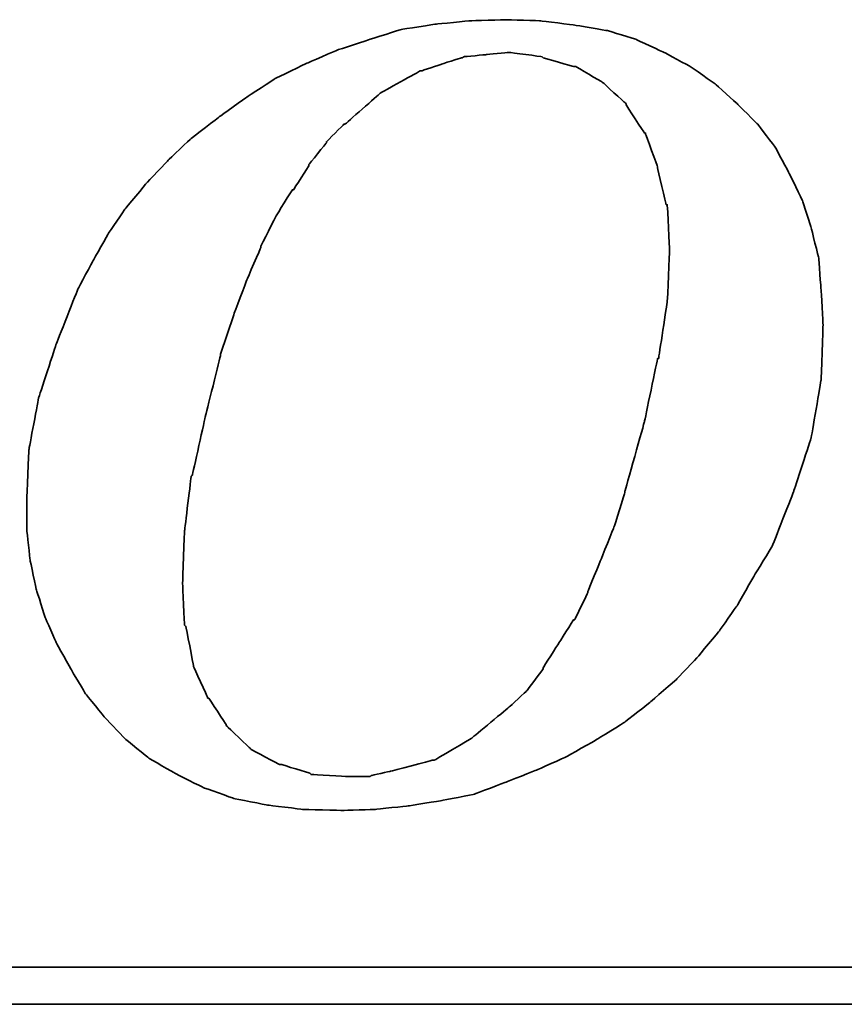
# Model space of a CAD drawing. Header units: millimetres. Extents: x 96 to 887, y 184 to 439.
# Tile 46 of 53: x 724.99 to 731.62, y 264.5 to 272.41. Entities that reach past the tile are written whole.
import ezdxf

# ---------------------------------------------------------------- set-up
doc = ezdxf.new("R2010")
doc.units = ezdxf.units.MM
doc.header["$LTSCALE"] = 0.15
doc.layers.add('DIM', color=4, linetype='CONTINUOUS')
doc.layers.add('layer 1', color=7, linetype='CONTINUOUS')

# ---------------------------------------------------------------- blocks, each defined once
blk = doc.blocks.new('TBI MOTION logo(完整正式版)')
at = {"layer": 'layer 1', "color": 22, "lineweight": 35}
for points, knots in [([(35.79625, -6.98375), (35.79625, -6.98375), (36.23125, -7.43875), (36.23125, -7.43875), (36.23125, -7.43875), (36.23125, -7.43875), (36.75625, -7.87125), (36.75625, -7.87125), (36.75625, -7.87125), (36.75625, -7.87125), (37.33125, -8.20375), (37.33125, -8.20375), (37.33125, -8.20375), (37.33125, -8.20375), (37.95625, -8.51875), (37.95625, -8.51875), (37.95625, -8.51875), (37.95625, -8.51875), (38.62625, -8.75875), (38.62625, -8.75875), (38.62625, -8.75875), (38.62625, -8.75875), (39.37125, -8.90375), (39.37125, -8.90375), (39.37125, -8.90375), (39.37125, -8.90375), (40.14125, -8.99875), (40.14125, -8.99875), (40.14125, -8.99875), (40.14125, -8.99875), (41.02625, -9.02375), (41.02625, -9.02375), (41.02625, -9.02375), (41.02625, -9.02375), (41.74625, -8.99875), (41.74625, -8.99875), (41.74625, -8.99875), (41.74625, -8.99875), (42.46625, -8.92375), (42.46625, -8.92375), (42.46625, -8.92375), (42.46625, -8.92375), (43.21125, -8.80625), (43.21125, -8.80625), (43.21125, -8.80625), (43.21125, -8.80625), (43.93125, -8.66375), (43.93125, -8.66375), (43.93125, -8.66375), (43.93125, -8.66375), (44.62625, -8.39875), (44.62625, -8.39875), (44.62625, -8.39875), (44.62625, -8.39875), (45.29625, -8.13375), (45.29625, -8.13375), (45.29625, -8.13375), (45.29625, -8.13375), (45.94625, -7.84375), (45.94625, -7.84375), (45.94625, -7.84375), (45.94625, -7.84375), (46.61625, -7.46375), (46.61625, -7.46375), (46.61625, -7.46375), (46.61625, -7.46375), (47.24125, -7.07875), (47.24125, -7.07875), (47.24125, -7.07875), (47.24125, -7.07875), (47.81625, -6.62375), (47.81625, -6.62375), (47.81625, -6.62375), (47.81625, -6.62375), (48.36875, -6.14375), (48.36875, -6.14375), (48.36875, -6.14375), (48.36875, -6.14375), (48.84625, -5.64125), (48.84625, -5.64125), (48.84625, -5.64125), (48.84625, -5.64125), (49.32625, -5.06375), (49.32625, -5.06375), (49.32625, -5.06375), (49.32625, -5.06375), (49.71125, -4.51374), (49.71125, -4.51374), (49.71125, -4.51374), (49.71125, -4.51374), (50.09625, -3.83874), (50.09625, -3.83874), (50.09625, -3.83874), (50.09625, -3.83874), (50.48125, -3.21374), (50.48125, -3.21374), (50.48125, -3.21374), (50.48125, -3.21374), (50.96125, -1.99125), (50.96125, -1.99125), (50.96125, -1.99125), (50.96125, -1.99125), (51.34375, -0.81875), (51.34375, -0.81875), (51.34375, -0.81875), (51.34375, -0.81875), (51.56125, 0.45624), (51.56125, 0.45624), (51.56125, 0.45624), (51.56125, 0.45624), (51.60625, 1.67624), (51.60625, 1.67624), (51.60625, 1.67624), (51.60625, 1.67624), (51.56125, 2.44625), (51.56125, 2.44625), (51.56125, 2.44625), (51.56125, 2.44625), (51.51125, 3.14125), (51.51125, 3.14125), (51.51125, 3.14125), (51.51125, 3.14125), (51.34375, 3.81125), (51.34375, 3.81125), (51.34375, 3.81125), (51.34375, 3.81125), (51.15125, 4.41125), (51.15125, 4.41125), (51.15125, 4.41125), (51.15125, 4.41125), (50.86125, 5.01125), (50.86125, 5.01125), (50.86125, 5.01125), (50.86125, 5.01125), (50.55125, 5.58875), (50.55125, 5.58875), (50.55125, 5.58875), (50.55125, 5.58875), (50.16625, 6.09125), (50.16625, 6.09125), (50.16625, 6.09125), (50.16625, 6.09125), (49.71125, 6.54875), (49.71125, 6.54875), (49.71125, 6.54875), (49.71125, 6.54875), (49.23125, 6.98125), (49.23125, 6.98125), (49.23125, 6.98125), (49.23125, 6.98125), (48.67875, 7.36625), (48.67875, 7.36625), (48.67875, 7.36625), (48.67875, 7.36625), (48.10375, 7.67625), (48.10375, 7.67625), (48.10375, 7.67625), (48.10375, 7.67625), (47.48125, 7.96375), (47.48125, 7.96375), (47.48125, 7.96375), (47.48125, 7.96375), (46.85625, 8.15625), (46.85625, 8.15625), (46.85625, 8.15625), (46.85625, 8.15625), (46.13625, 8.27624), (46.13625, 8.27624), (46.13625, 8.27624), (46.13625, 8.27624), (45.39125, 8.37125), (45.39125, 8.37125), (45.39125, 8.37125), (45.39125, 8.37125), (44.62625, 8.39624), (44.62625, 8.39624), (44.62625, 8.39624), (44.62625, 8.39624), (43.83625, 8.37125), (43.83625, 8.37125), (43.83625, 8.37125), (43.83625, 8.37125), (43.09125, 8.30125), (43.09125, 8.30125), (43.09125, 8.30125), (43.09125, 8.30125), (42.32125, 8.18125), (42.32125, 8.18125), (42.32125, 8.18125), (42.32125, 8.18125), (41.62875, 7.96375), (41.62875, 7.96375), (41.62875, 7.96375), (41.62875, 7.96375), (40.90625, 7.72625), (40.90625, 7.72625), (40.90625, 7.72625), (40.90625, 7.72625), (40.23624, 7.43625), (40.23624, 7.43625), (40.23624, 7.43625), (40.23624, 7.43625), (39.54124, 7.10125), (39.54124, 7.10125), (39.54124, 7.10125), (39.54124, 7.10125), (38.91625, 6.69125), (38.91625, 6.69125), (38.91625, 6.69125), (38.91625, 6.69125), (38.31625, 6.26125), (38.31625, 6.26125), (38.31625, 6.26125), (38.31625, 6.26125), (37.69125, 5.78125), (37.69125, 5.78125), (37.69125, 5.78125), (37.69125, 5.78125), (37.18625, 5.30125), (37.18625, 5.30125), (37.18625, 5.30125), (37.18625, 5.30125), (36.70625, 4.79624), (36.70625, 4.79624), (36.70625, 4.79624), (36.70625, 4.79624), (36.23125, 4.22125), (36.23125, 4.22125), (36.23125, 4.22125), (36.23125, 4.22125), (35.87124, 3.69375), (35.87124, 3.69375), (35.87124, 3.69375), (35.87124, 3.69375), (35.53125, 3.09125), (35.53125, 3.09125), (35.53125, 3.09125), (35.53125, 3.09125), (35.19875, 2.47125), (35.19875, 2.47125), (35.19875, 2.47125), (35.19875, 2.47125), (34.71625, 1.24625), (34.71625, 1.24625), (34.71625, 1.24625), (34.71625, 1.24625), (34.33125, 0.06874), (34.33125, 0.06874), (34.33125, 0.06874), (34.33125, 0.06874), (34.11625, -1.07875), (34.11625, -1.07875), (34.11625, -1.07875), (34.11625, -1.07875), (34.07125, -2.15875), (34.07125, -2.15875), (34.07125, -2.15875), (34.07125, -2.15875), (34.07125, -2.85375), (34.07125, -2.85375), (34.07125, -2.85375), (34.07125, -2.85375), (34.14125, -3.50375), (34.14125, -3.50375), (34.14125, -3.50375), (34.14125, -3.50375), (34.28625, -4.17375), (34.28625, -4.17375), (34.28625, -4.17375), (34.28625, -4.17375), (34.47625, -4.77624), (34.47625, -4.77624), (34.47625, -4.77624), (34.47625, -4.77624), (34.71625, -5.32625), (34.71625, -5.32625), (34.71625, -5.32625), (34.71625, -5.32625), (35.05375, -5.92875), (35.05375, -5.92875), (35.05375, -5.92875), (35.05375, -5.92875), (35.36375, -6.45375), (35.36375, -6.45375), (35.36375, -6.45375), (35.36375, -6.45375), (35.79625, -6.98375), (35.79625, -6.98375)], [0, 0, 0, 0, 0.01388889, 0.01388889, 0.01388889, 0.0138889, 0.02777778, 0.02777778, 0.02777778, 0.02777779, 0.04166667, 0.04166667, 0.04166667, 0.04166668, 0.05555556, 0.05555556, 0.05555556, 0.05555557, 0.06944444, 0.06944444, 0.06944444, 0.06944445, 0.08333333, 0.08333333, 0.08333333, 0.08333334, 0.09722222, 0.09722222, 0.09722222, 0.09722223, 0.11111111, 0.11111111, 0.11111111, 0.11111112, 0.125, 0.125, 0.125, 0.12500001, 0.13888889, 0.13888889, 0.13888889, 0.1388889, 0.15277778, 0.15277778, 0.15277778, 0.15277779, 0.16666667, 0.16666667, 0.16666667, 0.16666668, 0.18055556, 0.18055556, 0.18055556, 0.18055557, 0.19444444, 0.19444444, 0.19444444, 0.19444445, 0.20833333, 0.20833333, 0.20833333, 0.20833334, 0.22222222, 0.22222222, 0.22222222, 0.22222223, 0.23611111, 0.23611111, 0.23611111, 0.23611112, 0.25, 0.25, 0.25, 0.25000001, 0.26388889, 0.26388889, 0.26388889, 0.2638889, 0.27777778, 0.27777778, 0.27777778, 0.27777779, 0.29166667, 0.29166667, 0.29166667, 0.29166668, 0.30555556, 0.30555556, 0.30555556, 0.30555557, 0.31944444, 0.31944444, 0.31944444, 0.31944445, 0.33333333, 0.33333333, 0.33333333, 0.33333334, 0.34722222, 0.34722222, 0.34722222, 0.34722223, 0.36111111, 0.36111111, 0.36111111, 0.36111112, 0.375, 0.375, 0.375, 0.37500001, 0.38888889, 0.38888889, 0.38888889, 0.3888889, 0.40277778, 0.40277778, 0.40277778, 0.40277779, 0.41666667, 0.41666667, 0.41666667, 0.41666668, 0.43055556, 0.43055556, 0.43055556, 0.43055557, 0.44444444, 0.44444444, 0.44444444, 0.44444445, 0.45833333, 0.45833333, 0.45833333, 0.45833334, 0.47222222, 0.47222222, 0.47222222, 0.47222223, 0.48611111, 0.48611111, 0.48611111, 0.48611112, 0.5, 0.5, 0.5, 0.50000001, 0.51388889, 0.51388889, 0.51388889, 0.5138889, 0.52777778, 0.52777778, 0.52777778, 0.52777779, 0.54166667, 0.54166667, 0.54166667, 0.54166668, 0.55555556, 0.55555556, 0.55555556, 0.55555557, 0.56944444, 0.56944444, 0.56944444, 0.56944445, 0.58333333, 0.58333333, 0.58333333, 0.58333334, 0.59722222, 0.59722222, 0.59722222, 0.59722223, 0.61111111, 0.61111111, 0.61111111, 0.61111112, 0.625, 0.625, 0.625, 0.62500001, 0.63888889, 0.63888889, 0.63888889, 0.6388889, 0.65277778, 0.65277778, 0.65277778, 0.65277779, 0.66666667, 0.66666667, 0.66666667, 0.66666668, 0.68055556, 0.68055556, 0.68055556, 0.68055557, 0.69444444, 0.69444444, 0.69444444, 0.69444445, 0.70833333, 0.70833333, 0.70833333, 0.70833334, 0.72222222, 0.72222222, 0.72222222, 0.72222223, 0.73611111, 0.73611111, 0.73611111, 0.73611112, 0.75, 0.75, 0.75, 0.75000001, 0.76388889, 0.76388889, 0.76388889, 0.7638889, 0.77777778, 0.77777778, 0.77777778, 0.77777779, 0.79166667, 0.79166667, 0.79166667, 0.79166668, 0.80555556, 0.80555556, 0.80555556, 0.80555557, 0.81944444, 0.81944444, 0.81944444, 0.81944445, 0.83333333, 0.83333333, 0.83333333, 0.83333334, 0.84722222, 0.84722222, 0.84722222, 0.84722223, 0.86111111, 0.86111111, 0.86111111, 0.86111112, 0.875, 0.875, 0.875, 0.87500001, 0.88888889, 0.88888889, 0.88888889, 0.8888889, 0.90277778, 0.90277778, 0.90277778, 0.90277779, 0.91666667, 0.91666667, 0.91666667, 0.91666668, 0.93055556, 0.93055556, 0.93055556, 0.93055557, 0.94444444, 0.94444444, 0.94444444, 0.94444445, 0.95833333, 0.95833333, 0.95833333, 0.95833334, 0.97222222, 0.97222222, 0.97222222, 0.97222223, 0.98611111, 0.98611111, 0.98611111, 0.98611112, 1, 1, 1, 1]), ([(38.33875, 1.03124), (38.33875, 1.03124), (38.62625, 1.89625), (38.62625, 1.89625), (38.62625, 1.89625), (38.62625, 1.89625), (38.91625, 2.66375), (38.91625, 2.66375), (38.91625, 2.66375), (38.91625, 2.66375), (39.22625, 3.38125), (39.22625, 3.38125), (39.22625, 3.38125), (39.22625, 3.38125), (39.22625, 3.40624), (39.22625, 3.40624), (39.22625, 3.40624), (39.22625, 3.40624), (39.56124, 4.07624), (39.56124, 4.07624), (39.56124, 4.07624), (39.56124, 4.07624), (39.92125, 4.65125), (39.92125, 4.65125), (39.92125, 4.65125), (39.92125, 4.65125), (39.94625, 4.65125), (39.94625, 4.65125), (39.94625, 4.65125), (39.94625, 4.65125), (40.28125, 5.17875), (40.28125, 5.17875), (40.28125, 5.17875), (40.28125, 5.17875), (40.28125, 5.20375), (40.28125, 5.20375), (40.28125, 5.20375), (40.28125, 5.20375), (40.66875, 5.68625), (40.66875, 5.68625), (40.66875, 5.68625), (40.66875, 5.68625), (40.66875, 5.70625), (40.66875, 5.70625), (40.66875, 5.70625), (40.66875, 5.70625), (41.05124, 6.09125), (41.05124, 6.09125), (41.05124, 6.09125), (41.05124, 6.09125), (41.07625, 6.09125), (41.07625, 6.09125), (41.07625, 6.09125), (41.07625, 6.09125), (41.84125, 6.76625), (41.84125, 6.76625), (41.84125, 6.76625), (41.84125, 6.76625), (41.86625, 6.78625), (41.86625, 6.78625), (41.86625, 6.78625), (41.86625, 6.78625), (42.73125, 7.26624), (42.73125, 7.26624), (42.73125, 7.26624), (42.73125, 7.26624), (42.75625, 7.26624), (42.75625, 7.26624), (42.75625, 7.26624), (42.75625, 7.26624), (43.18625, 7.41125), (43.18625, 7.41125), (43.18625, 7.41125), (43.18625, 7.41125), (43.64125, 7.55625), (43.64125, 7.55625), (43.64125, 7.55625), (43.64125, 7.55625), (43.66625, 7.55625), (43.66625, 7.55625), (43.66625, 7.55625), (43.66625, 7.55625), (43.69125, 7.58124), (43.69125, 7.58124), (43.69125, 7.58124), (43.69125, 7.58124), (44.19125, 7.62625), (44.19125, 7.62625), (44.19125, 7.62625), (44.19125, 7.62625), (44.67125, 7.67625), (44.67125, 7.67625), (44.67125, 7.67625), (44.67125, 7.67625), (44.69625, 7.67625), (44.69625, 7.67625), (44.69625, 7.67625), (44.69625, 7.67625), (45.41875, 7.58124), (45.41875, 7.58124), (45.41875, 7.58124), (45.41875, 7.58124), (45.44125, 7.55625), (45.44125, 7.55625), (45.44125, 7.55625), (45.44125, 7.55625), (46.11125, 7.36625), (46.11125, 7.36625), (46.11125, 7.36625), (46.11125, 7.36625), (46.13625, 7.36625), (46.13625, 7.36625), (46.13625, 7.36625), (46.13625, 7.36625), (46.15875, 7.36625), (46.15875, 7.36625), (46.15875, 7.36625), (46.15875, 7.36625), (46.73625, 7.02624), (46.73625, 7.02624), (46.73625, 7.02624), (46.73625, 7.02624), (46.76125, 7.00624), (46.76125, 7.00624), (46.76125, 7.00624), (46.76125, 7.00624), (47.24125, 6.57124), (47.24125, 6.57124), (47.24125, 6.57124), (47.24125, 6.57124), (47.26625, 6.54875), (47.26625, 6.54875), (47.26625, 6.54875), (47.26625, 6.54875), (47.26625, 6.52375), (47.26625, 6.52375), (47.26625, 6.52375), (47.26625, 6.52375), (47.67375, 5.89875), (47.67375, 5.89875), (47.67375, 5.89875), (47.67375, 5.89875), (47.69625, 5.89875), (47.69625, 5.89875), (47.69625, 5.89875), (47.69625, 5.89875), (47.69625, 5.87625), (47.69625, 5.87625), (47.69625, 5.87625), (47.69625, 5.87625), (47.96125, 5.15625), (47.96125, 5.15625), (47.96125, 5.15625), (47.96125, 5.15625), (47.96125, 5.13125), (47.96125, 5.13125), (47.96125, 5.13125), (47.96125, 5.13125), (48.15125, 4.31875), (48.15125, 4.31875), (48.15125, 4.31875), (48.15125, 4.31875), (48.17625, 4.31875), (48.17625, 4.31875), (48.17625, 4.31875), (48.17625, 4.31875), (48.17625, 4.29125), (48.17625, 4.29125), (48.17625, 4.29125), (48.17625, 4.29125), (48.22625, 3.33125), (48.22625, 3.33125), (48.22625, 3.33125), (48.22625, 3.33125), (48.22625, 3.30875), (48.22625, 3.30875), (48.22625, 3.30875), (48.22625, 3.30875), (48.17625, 2.20624), (48.17625, 2.20624), (48.17625, 2.20624), (48.17625, 2.20624), (48.17625, 2.18124), (48.17625, 2.18124), (48.17625, 2.18124), (48.17625, 2.18124), (47.98375, 0.93624), (47.98375, 0.93624), (47.98375, 0.93624), (47.98375, 0.93624), (47.96125, 0.93624), (47.96125, 0.93624), (47.96125, 0.93624), (47.96125, 0.93624), (47.67375, -0.45874), (47.67375, -0.45874), (47.67375, -0.45874), (47.67375, -0.45874), (47.24125, -1.99125), (47.24125, -1.99125), (47.24125, -1.99125), (47.24125, -1.99125), (47.24125, -2.01874), (47.24125, -2.01874), (47.24125, -2.01874), (47.24125, -2.01874), (47.00125, -2.78375), (47.00125, -2.78375), (47.00125, -2.78375), (47.00125, -2.78375), (46.71125, -3.50375), (46.71125, -3.50375), (46.71125, -3.50375), (46.71125, -3.50375), (46.42625, -4.19875), (46.42625, -4.19875), (46.42625, -4.19875), (46.42625, -4.19875), (46.42625, -4.22375), (46.42625, -4.22375), (46.42625, -4.22375), (46.42625, -4.22375), (46.13625, -4.82374), (46.13625, -4.82374), (46.13625, -4.82374), (46.13625, -4.82374), (46.11125, -4.82374), (46.11125, -4.82374), (46.11125, -4.82374), (46.11125, -4.82374), (45.77625, -5.35125), (45.77625, -5.35125), (45.77625, -5.35125), (45.77625, -5.35125), (45.44125, -5.87875), (45.44125, -5.87875), (45.44125, -5.87875), (45.44125, -5.87875), (45.44125, -5.90375), (45.44125, -5.90375), (45.44125, -5.90375), (45.44125, -5.90375), (45.10625, -6.35875), (45.10625, -6.35875), (45.10625, -6.35875), (45.10625, -6.35875), (45.08125, -6.38375), (45.08125, -6.38375), (45.08125, -6.38375), (45.08125, -6.38375), (44.69625, -6.74375), (44.69625, -6.74375), (44.69625, -6.74375), (44.69625, -6.74375), (43.88375, -7.41625), (43.88375, -7.41625), (43.88375, -7.41625), (43.88375, -7.41625), (43.85625, -7.43875), (43.85625, -7.43875), (43.85625, -7.43875), (43.85625, -7.43875), (43.04125, -7.91875), (43.04125, -7.91875), (43.04125, -7.91875), (43.04125, -7.91875), (43.01625, -7.91875), (43.01625, -7.91875), (43.01625, -7.91875), (43.01625, -7.91875), (42.99625, -7.91875), (42.99625, -7.91875), (42.99625, -7.91875), (42.99625, -7.91875), (42.08125, -8.15875), (42.08125, -8.15875), (42.08125, -8.15875), (42.08125, -8.15875), (41.65125, -8.25625), (41.65125, -8.25625), (41.65125, -8.25625), (41.65125, -8.25625), (41.62875, -8.27875), (41.62875, -8.27875), (41.62875, -8.27875), (41.62875, -8.27875), (41.60125, -8.27875), (41.60125, -8.27875), (41.60125, -8.27875), (41.60125, -8.27875), (41.12125, -8.27875), (41.12125, -8.27875), (41.12125, -8.27875), (41.12125, -8.27875), (40.35624, -8.23125), (40.35624, -8.23125), (40.35624, -8.23125), (40.35624, -8.23125), (40.33125, -8.23125), (40.33125, -8.23125), (40.33125, -8.23125), (40.33125, -8.23125), (40.30625, -8.20375), (40.30625, -8.20375), (40.30625, -8.20375), (40.30625, -8.20375), (39.68375, -8.01375), (39.68375, -8.01375), (39.68375, -8.01375), (39.68375, -8.01375), (39.66124, -8.01375), (39.66124, -8.01375), (39.66124, -8.01375), (39.66124, -8.01375), (39.63625, -8.01375), (39.63625, -8.01375), (39.63625, -8.01375), (39.63625, -8.01375), (39.01125, -7.67875), (39.01125, -7.67875), (39.01125, -7.67875), (39.01125, -7.67875), (38.98875, -7.65375), (38.98875, -7.65375), (38.98875, -7.65375), (38.98875, -7.65375), (38.48625, -7.17375), (38.48625, -7.17375), (38.48625, -7.17375), (38.48625, -7.17375), (38.45875, -7.14875), (38.45875, -7.14875), (38.45875, -7.14875), (38.45875, -7.14875), (38.45875, -7.12875), (38.45875, -7.12875), (38.45875, -7.12875), (38.45875, -7.12875), (38.07625, -6.54875), (38.07625, -6.54875), (38.07625, -6.54875), (38.07625, -6.54875), (38.05125, -6.54875), (38.05125, -6.54875), (38.05125, -6.54875), (38.05125, -6.54875), (38.05125, -6.52875), (38.05125, -6.52875), (38.05125, -6.52875), (38.05125, -6.52875), (37.74125, -5.85375), (37.74125, -5.85375), (37.74125, -5.85375), (37.74125, -5.85375), (37.74125, -5.82875), (37.74125, -5.82875), (37.74125, -5.82875), (37.74125, -5.82875), (37.57375, -4.96875), (37.57375, -4.96875), (37.57375, -4.96875), (37.57375, -4.96875), (37.54625, -4.94375), (37.54625, -4.94375), (37.54625, -4.94375), (37.54625, -4.94375), (37.50125, -4.03375), (37.50125, -4.03375), (37.50125, -4.03375), (37.50125, -4.03375), (37.50125, -4.00875), (37.50125, -4.00875), (37.50125, -4.00875), (37.50125, -4.00875), (37.54625, -2.85375), (37.54625, -2.85375), (37.54625, -2.85375), (37.54625, -2.85375), (37.69125, -1.65875), (37.69125, -1.65875), (37.69125, -1.65875), (37.69125, -1.65875), (37.71624, -1.63375), (37.71624, -1.63375), (37.71624, -1.63375), (37.71624, -1.63375), (38.00375, -0.33875), (38.00375, -0.33875), (38.00375, -0.33875), (38.00375, -0.33875), (38.33875, 1.00624), (38.33875, 1.00624), (38.33875, 1.00624), (38.33875, 1.00624), (38.33875, 1.03124), (38.33875, 1.03124)], [0, 0, 0, 0, 0.01010101, 0.01010101, 0.01010101, 0.01010102, 0.02020202, 0.02020202, 0.02020202, 0.02020203, 0.03030303, 0.03030303, 0.03030303, 0.03030304, 0.04040404, 0.04040404, 0.04040404, 0.04040405, 0.05050505, 0.05050505, 0.05050505, 0.05050506, 0.06060606, 0.06060606, 0.06060606, 0.06060607, 0.07070707, 0.07070707, 0.07070707, 0.07070708, 0.08080808, 0.08080808, 0.08080808, 0.08080809, 0.09090909, 0.09090909, 0.09090909, 0.0909091, 0.1010101, 0.1010101, 0.1010101, 0.10101011, 0.11111111, 0.11111111, 0.11111111, 0.11111112, 0.12121212, 0.12121212, 0.12121212, 0.12121213, 0.13131313, 0.13131313, 0.13131313, 0.13131314, 0.14141414, 0.14141414, 0.14141414, 0.14141415, 0.15151515, 0.15151515, 0.15151515, 0.15151516, 0.16161616, 0.16161616, 0.16161616, 0.16161617, 0.17171717, 0.17171717, 0.17171717, 0.17171718, 0.18181818, 0.18181818, 0.18181818, 0.18181819, 0.19191919, 0.19191919, 0.19191919, 0.1919192, 0.2020202, 0.2020202, 0.2020202, 0.20202021, 0.21212121, 0.21212121, 0.21212121, 0.21212122, 0.22222222, 0.22222222, 0.22222222, 0.22222223, 0.23232323, 0.23232323, 0.23232323, 0.23232324, 0.24242424, 0.24242424, 0.24242424, 0.24242425, 0.25252525, 0.25252525, 0.25252525, 0.25252526, 0.26262626, 0.26262626, 0.26262626, 0.26262627, 0.27272727, 0.27272727, 0.27272727, 0.27272728, 0.28282828, 0.28282828, 0.28282828, 0.28282829, 0.29292929, 0.29292929, 0.29292929, 0.2929293, 0.3030303, 0.3030303, 0.3030303, 0.30303031, 0.31313131, 0.31313131, 0.31313131, 0.31313132, 0.32323232, 0.32323232, 0.32323232, 0.32323233, 0.33333333, 0.33333333, 0.33333333, 0.33333334, 0.34343434, 0.34343434, 0.34343434, 0.34343435, 0.35353535, 0.35353535, 0.35353535, 0.35353536, 0.36363636, 0.36363636, 0.36363636, 0.36363637, 0.37373737, 0.37373737, 0.37373737, 0.37373738, 0.38383838, 0.38383838, 0.38383838, 0.38383839, 0.39393939, 0.39393939, 0.39393939, 0.3939394, 0.4040404, 0.4040404, 0.4040404, 0.40404041, 0.41414141, 0.41414141, 0.41414141, 0.41414142, 0.42424242, 0.42424242, 0.42424242, 0.42424243, 0.43434343, 0.43434343, 0.43434343, 0.43434344, 0.44444444, 0.44444444, 0.44444444, 0.44444445, 0.45454545, 0.45454545, 0.45454545, 0.45454546, 0.46464646, 0.46464646, 0.46464646, 0.46464647, 0.47474747, 0.47474747, 0.47474747, 0.47474748, 0.48484848, 0.48484848, 0.48484848, 0.48484849, 0.49494949, 0.49494949, 0.49494949, 0.4949495, 0.50505051, 0.50505051, 0.50505051, 0.50505052, 0.51515152, 0.51515152, 0.51515152, 0.51515153, 0.52525253, 0.52525253, 0.52525253, 0.52525254, 0.53535354, 0.53535354, 0.53535354, 0.53535355, 0.54545455, 0.54545455, 0.54545455, 0.54545456, 0.55555556, 0.55555556, 0.55555556, 0.55555557, 0.56565657, 0.56565657, 0.56565657, 0.56565658, 0.57575758, 0.57575758, 0.57575758, 0.57575759, 0.58585859, 0.58585859, 0.58585859, 0.5858586, 0.5959596, 0.5959596, 0.5959596, 0.59595961, 0.60606061, 0.60606061, 0.60606061, 0.60606062, 0.61616162, 0.61616162, 0.61616162, 0.61616163, 0.62626263, 0.62626263, 0.62626263, 0.62626264, 0.63636364, 0.63636364, 0.63636364, 0.63636365, 0.64646465, 0.64646465, 0.64646465, 0.64646466, 0.65656566, 0.65656566, 0.65656566, 0.65656567, 0.66666667, 0.66666667, 0.66666667, 0.66666668, 0.67676768, 0.67676768, 0.67676768, 0.67676769, 0.68686869, 0.68686869, 0.68686869, 0.6868687, 0.6969697, 0.6969697, 0.6969697, 0.69696971, 0.70707071, 0.70707071, 0.70707071, 0.70707072, 0.71717172, 0.71717172, 0.71717172, 0.71717173, 0.72727273, 0.72727273, 0.72727273, 0.72727274, 0.73737374, 0.73737374, 0.73737374, 0.73737375, 0.74747475, 0.74747475, 0.74747475, 0.74747476, 0.75757576, 0.75757576, 0.75757576, 0.75757577, 0.76767677, 0.76767677, 0.76767677, 0.76767678, 0.77777778, 0.77777778, 0.77777778, 0.77777779, 0.78787879, 0.78787879, 0.78787879, 0.7878788, 0.7979798, 0.7979798, 0.7979798, 0.79797981, 0.80808081, 0.80808081, 0.80808081, 0.80808082, 0.81818182, 0.81818182, 0.81818182, 0.81818183, 0.82828283, 0.82828283, 0.82828283, 0.82828284, 0.83838384, 0.83838384, 0.83838384, 0.83838385, 0.84848485, 0.84848485, 0.84848485, 0.84848486, 0.85858586, 0.85858586, 0.85858586, 0.85858587, 0.86868687, 0.86868687, 0.86868687, 0.86868688, 0.87878788, 0.87878788, 0.87878788, 0.87878789, 0.88888889, 0.88888889, 0.88888889, 0.8888889, 0.8989899, 0.8989899, 0.8989899, 0.89898991, 0.90909091, 0.90909091, 0.90909091, 0.90909092, 0.91919192, 0.91919192, 0.91919192, 0.91919193, 0.92929293, 0.92929293, 0.92929293, 0.92929294, 0.93939394, 0.93939394, 0.93939394, 0.93939395, 0.94949495, 0.94949495, 0.94949495, 0.94949496, 0.95959596, 0.95959596, 0.95959596, 0.95959597, 0.96969697, 0.96969697, 0.96969697, 0.96969698, 0.97979798, 0.97979798, 0.97979798, 0.97979799, 0.98989899, 0.98989899, 0.98989899, 0.989899, 1, 1, 1, 1]), ([(75.90875, -9.47875), (75.90875, -9.47875), (75.90875, -12.28625), (75.90875, -12.28625), (75.90875, -12.28625), (75.90875, -12.28625), (75.90875, -12.47875), (75.90875, -12.47875), (75.90875, -12.47875), (75.90875, -12.47875), (75.71625, -12.47875), (75.71625, -12.47875), (75.71625, -12.47875), (75.71625, -12.47875), (-88.32875, -12.47875), (-88.32875, -12.47875), (-88.32875, -12.47875), (-88.32875, -12.47875), (-88.32875, -13.29375), (-88.32875, -13.29375), (-88.32875, -13.29375), (-88.32875, -13.29375), (82.89125, -13.29375), (82.89125, -13.29375), (82.89125, -13.29375), (82.89125, -13.29375), (75.90875, -9.47875), (75.90875, -9.47875)], [0, 0, 0, 0, 0.14285714, 0.14285714, 0.14285714, 0.14285715, 0.28571429, 0.28571429, 0.28571429, 0.2857143, 0.42857143, 0.42857143, 0.42857143, 0.42857144, 0.57142857, 0.57142857, 0.57142857, 0.57142858, 0.71428571, 0.71428571, 0.71428571, 0.71428572, 0.85714286, 0.85714286, 0.85714286, 0.85714287, 1, 1, 1, 1])]:
    blk.add_open_spline(points, degree=3, knots=knots, dxfattribs=at)

msp = doc.modelspace()

# ---------------------------------------------------------------- block references
at = {"layer": 'DIM', "color": 0, "xscale": 0.3648685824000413, "yscale": 0.3648685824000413, "zscale": 0.3648685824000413}
msp.add_blockref('TBI MOTION logo(完整正式版)', (712.6169, 269.3491), dxfattribs=at)

doc.saveas('drawing.dxf')
